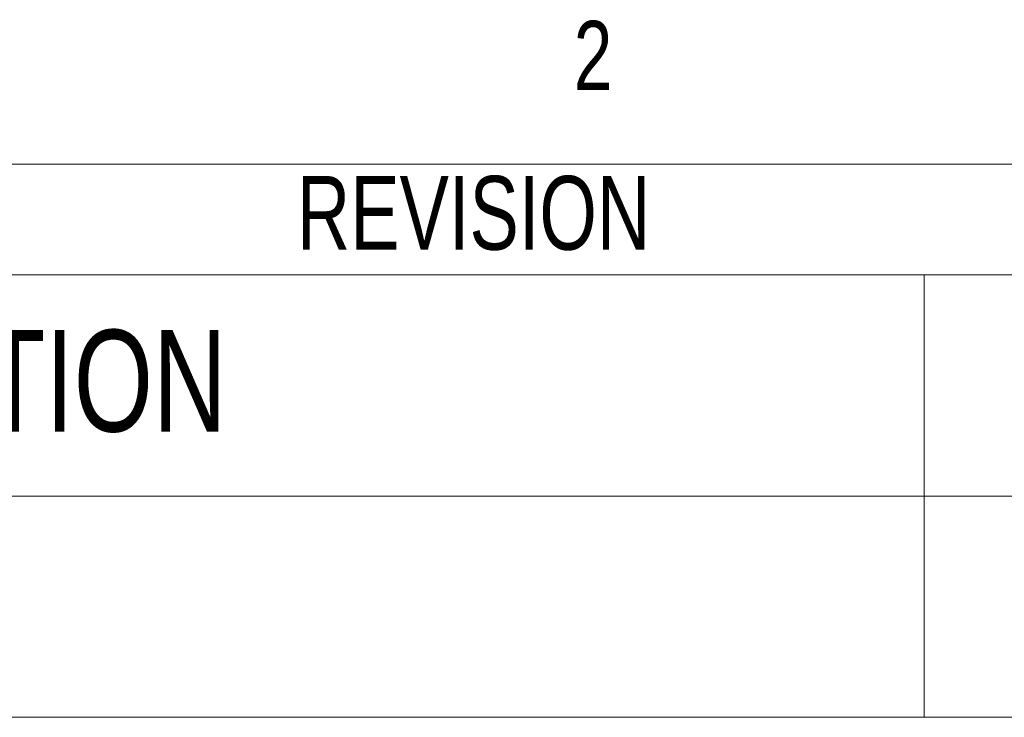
# Model space of a CAD drawing. Header units: inches. Extents: x 0.4 to 16.8, y 0 to 10.8.
# Tile 67 of 104: x 12.6 to 14, y 9.9 to 10.8. Entities that reach past the tile are written whole.
import ezdxf

# ---------------------------------------------------------------- set-up
doc = ezdxf.new("R2010")
doc.units = ezdxf.units.IN
doc.header["$MEASUREMENT"] = 0
doc.layers.add('FORMAT', color=7, linetype='Continuous')
doc.styles.add('SLDTEXTSTYLE3', font='TXT', dxfattribs={"width": 0.75})

msp = doc.modelspace()

# ---------------------------------------------------------------- linework, layer by layer
at = {"color": 7, "linetype": 'Continuous', "lineweight": 18}
for p, q in [((0.6263, 10.6421), (16.3763, 10.6421)), ((10.3763, 10.4921), (16.3762, 10.4921)), ((13.8763, 10.4921), (13.8763, 9.8921)), ((10.3763, 10.1921), (16.3762, 10.1921)), ((10.3763, 9.8921), (16.3763, 9.8921))]:
    msp.add_line(p, q, dxfattribs=at)

# ---------------------------------------------------------------- texts
at = {"color": 7, "linetype": 'Continuous', "lineweight": 0, "insert": (13.401, 10.8362), "char_height": 0.0938, "attachment_point": 1, "style": 'SLDTEXTSTYLE3'}
msp.add_mtext('2', dxfattribs=at)
at = {"layer": 'FORMAT', "style": 'SLDTEXTSTYLE3'}
for s, insert, char_height, attachment_point in [('REVISION', (13.0255, 10.626), 0.1, 1), ('DESCRIPTION', (12.4581, 10.4173), 0.137795, 2)]:
    msp.add_mtext(s, dxfattribs=dict(at, insert=insert, char_height=char_height, attachment_point=attachment_point))

doc.saveas('drawing.dxf')
